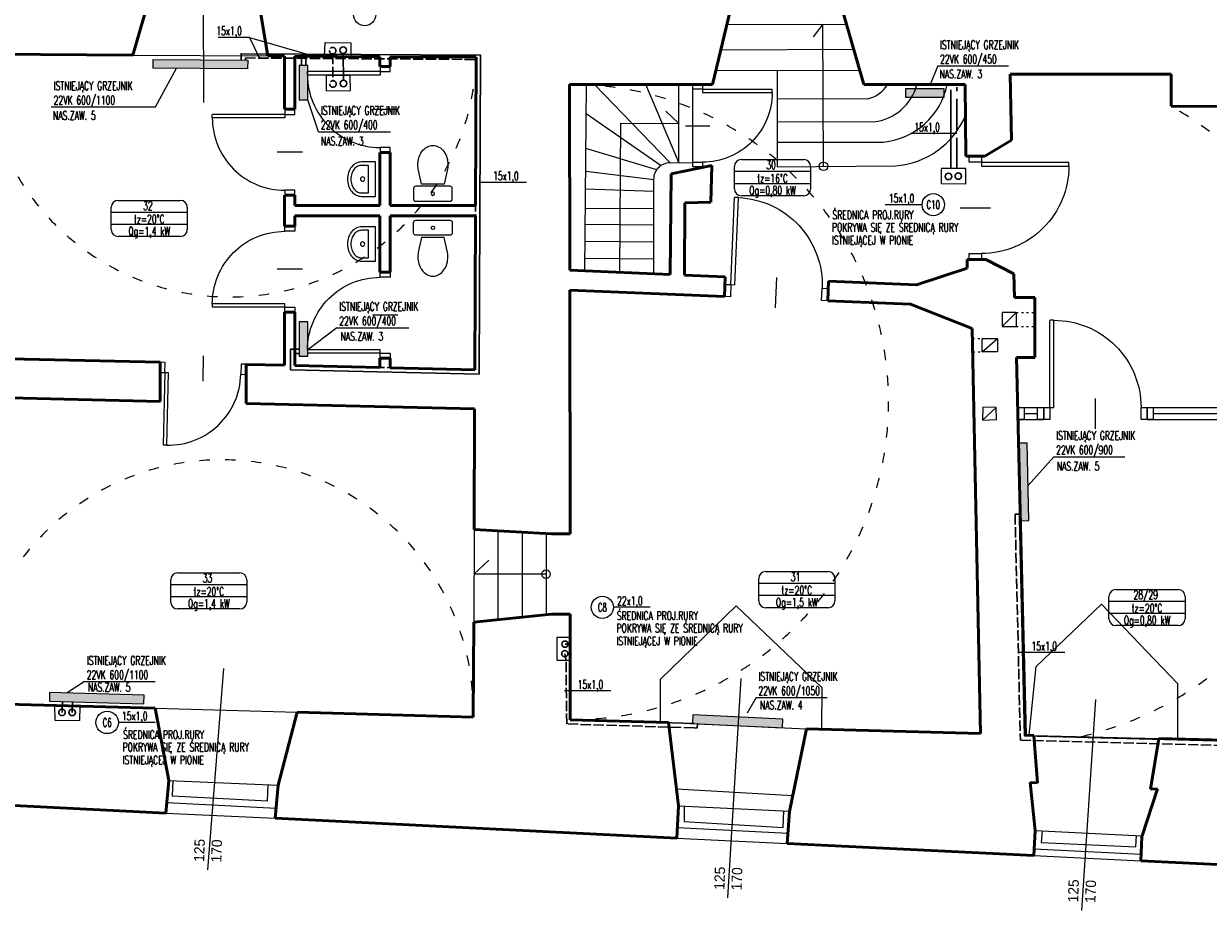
# Model space of a CAD drawing. Header units: millimetres. Extents: x -127811 to -59050, y -244477 to -114521.
# Tile 11 of 30: x -62558 to -61180, y -128944 to -127913. Entities that reach past the tile are written whole.
import ezdxf
from ezdxf.enums import TextEntityAlignment as Align

# ---------------------------------------------------------------- set-up
doc = ezdxf.new("R2010")
doc.units = ezdxf.units.MM
doc.header["$MEASUREMENT"] = 0
doc.linetypes.add('ACAD_ISO02W100', pattern=[15, 12, -3])
doc.linetypes.add('XREF$0$ACAD_ISO03W100', pattern=[30, 12, -18])
for name, color, linetype, lineweight in [('grzejniki', 142, 'Continuous', 0), ('XREF$0$arch C', 8, 'Continuous', 13), ('XREF$0$arch drzwi', 8, 'Continuous', 13), ('XREF$0$arch kanaly co', 8, 'Continuous', 13), ('XREF$0$arch N', 8, 'XREF$0$ACAD_ISO03W100', 13), ('XREF$0$arch P', 8, 'Continuous', 50), ('XREF$0$opis', 8, 'Continuous', 0), ('XREF$0$wyposażenie - kuchnia łazienka', 8, 'Continuous', 0)]:
    doc.layers.add(name, color=color, linetype=linetype, lineweight=lineweight)
for name, color, linetype in [('TM_co ewen. zasilanie', 172, 'Continuous'), ('TM_co ewent powrot', 172, 'ACAD_ISO02W100'), ('TM_co istn powrot', 84, 'ACAD_ISO02W100'), ('TM_co istn zasilanie', 84, 'Continuous'), ('TM_co odnosniki', 1, 'Continuous'), ('TM_co opis', 2, 'Continuous'), ('TM_co powrot', 240, 'ACAD_ISO02W100'), ('TM_co zasilanie', 240, 'Continuous'), ('TM_odnosniki', 1, 'Continuous'), ('TM_opis', 2, 'Continuous'), ('XREF', 8, 'Continuous')]:
    doc.layers.add(name, color=color, linetype=linetype)
doc.styles.add('TM', font='romans.shx', dxfattribs={"width": 0.65})
doc.styles.add('XREF$0$Standard', font='txt')

# ---------------------------------------------------------------- blocks, each defined once
blk = doc.blocks.new('XREF$0$A$C5C5B553C')
at = {"layer": 'XREF$0$arch drzwi', "color": 0}
for p, q in [((0, 0), (0, -12)), ((6, 0), (0, 0)), ((6, -12), (6, 0)), ((51, 9), (51, -21)), ((96, 0), (96, -12)), ((102, 0), (96, 0)), ((102, -12), (102, 0)), ((0, -12), (6, -12)), ((6, -12), (6, -97.9)), ((6, -12), (10, -12)), ((10, -12), (10, -98)), ((96, -12), (102, -12)), ((10, -98), (6, -98))]:
    blk.add_line(p, q, dxfattribs=at)
blk.add_arc((10, -12), 86, 270, 0.0003, dxfattribs=at)
blk = doc.blocks.new('XREF$0$SEDES3')
at = {"layer": 'XREF$0$wyposażenie - kuchnia łazienka'}
blk.add_lwpolyline([(-167, 357), (-131, 200), (131, 200), (167, 357, 0.05824), (175, 425, 0.072039), (163, 508, 0.083339), (129, 578, 0.106661), (71, 631, 0.132138), (0, 650, 0.132138), (-71, 631, 0.106661), (-129, 578, 0.083339), (-163, 508, 0.072039), (-175, 425, 0.05824), (-167, 357)], format="xyb", dxfattribs=at)
blk.add_lwpolyline([(-225, 150, -0.414214), (-200, 175), (200, 175, -0.414214), (225, 150), (225, 25, -0.414214), (200, 0), (-200, 0, -0.414214), (-225, 25)], format="xyb", close=True, dxfattribs=at)
blk.add_circle((0, 88), 19.6, dxfattribs=at)
blk = doc.blocks.new('XREF$0$U_40')
at = {"layer": 'XREF$0$wyposażenie - kuchnia łazienka'}
blk.add_lwpolyline([(0, 0), (-400, 0), (-400, 163, -0.117889), (-385, 224, -0.104524), (-341, 279, -0.089899), (-278, 314, -0.081729), (-200, 327, -0.081729), (-122, 314, -0.089899), (-59, 279, -0.104524), (-15, 224, -0.117889), (0, 163), (0, 0)], format="xyb", dxfattribs=at)
blk.add_lwpolyline([(-40, 80), (-360, 80), (-360, 163, -0.117889), (-350, 206, -0.104524), (-316, 248, -0.089899), (-265, 276, -0.081729), (-200, 287, -0.081729), (-135, 276, -0.089899), (-84, 248, -0.104524), (-50, 206, -0.117889), (-40, 163)], format="xyb", close=True, dxfattribs=at)
blk.add_circle((-200, 150), 25, dxfattribs=at)
blk = doc.blocks.new('XREF')
at = {"layer": 'XREF$0$arch C'}
for p, q in [((-62349.6, -127798.7), (-62349, -128005)), ((-61740.3, -127914.3), (-61601, -127913.7)), ((-61628.6, -127913.8), (-61639.8, -127928.7)), ((-61627.7, -128079.2), (-61628.6, -127913.8)), ((-62208.1, -127951.2), (-62207.4, -127935.3)), ((-62207.4, -127935.3), (-62177.6, -127935.6)), ((-62177.6, -127935.6), (-62177.7, -127951.4)), ((-62430.9, -127949.8), (-62274.1, -127950.8)), ((-61747.3, -127943.7), (-61592.6, -127942.9)), ((-61753, -127967.7), (-61585.5, -127967.2)), ((-61681.6, -127967.5), (-61681.7, -128079.7)), ((-61905.2, -128200.6), (-61903.5, -127983.9)), ((-61806.1, -128075.1), (-61894.1, -127983.9)), ((-61796, -128074.9), (-61834.4, -127983.9)), ((-61796, -128074.9), (-61796, -127983.9)), ((-61779.7, -128074.6), (-61779.7, -127983.9)), ((-61681.6, -128000.8), (-61576.2, -128000.5)), ((-61903.8, -128017.9), (-61816.6, -128078.2)), ((-61796, -128029.4), (-61811.3, -128014.9)), ((-61864.5, -128202.4), (-61863.4, -128028.9)), ((-61863.4, -128028.9), (-61796, -128029.4)), ((-61681.6, -128027.2), (-61569.2, -128027.4)), ((-61821.7, -128083.1), (-61904.1, -128058.3)), ((-61681.7, -128051), (-61558, -128051)), ((-61806.1, -128075.1), (-61779.7, -128074.6)), ((-61904.3, -128085), (-61825.3, -128094.4)), ((-61681.7, -128079.7), (-61544.2, -128078.5)), ((-61825.2, -128204.1), (-61825.3, -128094.4)), ((-61825.3, -128108.4), (-61904.5, -128105.6)), ((-61825.3, -128128.8), (-61904.6, -128128.2)), ((-61825.3, -128147.5), (-61904.8, -128146.9)), ((-61825.2, -128167.3), (-61904.9, -128166.7)), ((-61825.2, -128187), (-61905.1, -128186.4)), ((-61403.6, -128249.2), (-61420.1, -128249.2)), ((-61420.1, -128249.2), (-61420.1, -128265.5)), ((-61403.6, -128249.2), (-61420.1, -128265.5)), ((-61403.6, -128249.2), (-61403.6, -128265.5)), ((-61420.1, -128265.5), (-61403.6, -128265.5)), ((-61443.2, -128279.6), (-61425.4, -128279.6)), ((-61443.2, -128294.9), (-61443.2, -128279.6)), ((-61443.2, -128294.9), (-61425.4, -128279.6)), ((-61425.4, -128279.6), (-61425.4, -128294.9)), ((-61425.4, -128294.9), (-61443.2, -128294.9)), ((-61442.5, -128359.3), (-61442.9, -128374.5)), ((-61442.9, -128374.5), (-61427, -128359.7)), ((-61427, -128359.7), (-61442.5, -128359.3)), ((-61426.6, -128373.8), (-61427, -128359.7)), ((-61401.9, -128359.7), (-61371.7, -128359.7)), ((-61251.4, -128359.7), (-60866.7, -128359.7)), ((-61442.9, -128374.5), (-61426.6, -128373.8)), ((-61401.6, -128373.8), (-61371.7, -128373.8)), ((-61394.5, -128366.7), (-61378.8, -128366.7)), ((-61251.4, -128373.8), (-60866.7, -128373.8)), ((-61244.3, -128366.7), (-61114.7, -128366.7)), ((-62034.1, -128501.5), (-62034.6, -128609.4)), ((-62006.4, -128503), (-62006.4, -128606.5)), ((-61978.4, -128504.6), (-61978.4, -128603.6)), ((-61950.5, -128506.1), (-61950.5, -128600.6)), ((-62034.4, -128553.4), (-62017, -128537.3)), ((-61950.5, -128553.4), (-62034.4, -128553.4)), ((-61817.2, -128675.7), (-61729.2, -128590.3)), ((-61729.2, -128590.3), (-61629.8, -128685.2)), ((-61380.5, -128660.8), (-61304.3, -128588.2)), ((-61304.3, -128588.2), (-61216.2, -128680.8)), ((-61922.5, -128627), (-61938, -128627)), ((-61938, -128627), (-61938, -128653.5)), ((-61938, -128653.5), (-61922.5, -128653.4)), ((-62325.8, -128663.2), (-62344.4, -128897.3)), ((-61388.7, -128740.7), (-61380.5, -128660.8)), ((-61817.2, -128725.6), (-61817.2, -128675.7)), ((-61724.1, -128674.7), (-61739.3, -128929.7)), ((-61216.2, -128680.8), (-61215.9, -128745.2)), ((-61629.8, -128685.2), (-61630.2, -128733.8)), ((-62522.1, -128706.2), (-62521.7, -128723.2)), ((-62492.8, -128723.8), (-62492.4, -128707)), ((-61311.3, -128699.2), (-61327.9, -128944.4)), ((-62405.1, -128709.4), (-62240, -128714)), ((-62521.7, -128723.2), (-62492.8, -128723.8)), ((-61808, -128725.9), (-61647.6, -128733.4)), ((-61383.1, -128740.9), (-61237.6, -128744.6)), ((-62389, -128793.4), (-62262, -128798.7)), ((-62384.5, -128793.6), (-62385.4, -128811.4)), ((-62274.4, -128817.2), (-62273.6, -128798.2)), ((-61798.8, -128803.2), (-61663.6, -128810.7)), ((-62391.5, -128819), (-62264.4, -128825.7)), ((-62385.4, -128811.4), (-62274.4, -128817.2)), ((-62392.6, -128831.2), (-62265.5, -128837.4)), ((-61796.4, -128822.7), (-61667.4, -128829)), ((-61790, -128823), (-61790, -128841.1)), ((-61674.8, -128848.1), (-61673.9, -128828.7)), ((-61790, -128841.1), (-61674.8, -128848.1)), ((-61798.3, -128860.3), (-61670.1, -128866.6)), ((-61797.7, -128848.1), (-61669.3, -128854.7)), ((-61381.8, -128851.5), (-61257.4, -128857.6)), ((-61373.6, -128851.9), (-61374.6, -128865.6)), ((-61264.6, -128870.6), (-61263.9, -128857.3)), ((-61382.9, -128872.9), (-61258.4, -128879)), ((-61374.6, -128865.6), (-61264.6, -128870.6)), ((-61383.3, -128880.6), (-61258.8, -128886.7))]:
    blk.add_line(p, q, dxfattribs=at)
for points in [[(-61401.6, -128359.7), (-61394.5, -128359.7), (-61394.5, -128373.8), (-61401.6, -128373.8)], [(-61378.8, -128359.7), (-61371.7, -128359.7), (-61371.7, -128373.8), (-61378.8, -128373.8)], [(-61251.4, -128359.7), (-61244.3, -128359.7), (-61244.3, -128373.8), (-61251.4, -128373.8)]]:
    blk.add_lwpolyline(points, close=True, dxfattribs=at)
for centre in [(-61627.7, -128079.2), (-61950.5, -128553.4)]:
    blk.add_circle(centre, 5, dxfattribs=at)
for centre, radius, start, end in [((-61583.3, -127966.7), 34.6, 281.8634, 330.1471), ((-61575.8, -127969.2), 58.6, 276.5279, 345.4354), ((-61566.4, -127967.2), 84.2, 275.7133, 348.5484), ((-61550.6, -127983.5), 95.2, 273.846, 337.4024), ((-61806.1, -128094.4), 19.3, 90, 180.1943)]:
    blk.add_arc(centre, radius, start, end, dxfattribs=at)
at = {"layer": 'XREF$0$arch kanaly co'}
for p, q in [((-62178.3, -127973.6), (-62206.1, -127973.9)), ((-62206.1, -127973.9), (-62206.1, -127991.5)), ((-62178, -127990.9), (-62178.3, -127973.6)), ((-62206.1, -127991.5), (-62178, -127990.9))]:
    blk.add_line(p, q, dxfattribs=at)
at = {"layer": 'XREF$0$arch N', "linetype": 'XREF$0$ACAD_ISO03W100', "ltscale": 0.2}
for p, q in [((-61403.6, -128249.2), (-61381.9, -128249.2)), ((-61403.6, -128265.5), (-61381.9, -128265.5)), ((-61454.4, -128279.6), (-61443.2, -128279.6)), ((-61454.1, -128294.9), (-61443.2, -128294.9))]:
    blk.add_line(p, q, dxfattribs=at)
at = {"layer": 'XREF$0$arch N', "linetype": 'XREF$0$ACAD_ISO03W100'}
for centre, radius, start, end in [((-62318.4, -127944.2), 286.9, 180.9016, 358.3725), ((-61921.5, -128353.3), 369.4, 269.8563, 90.2478), ((-61417.9, -128355.6), 397, 283.0849, 60.6621), ((-62327.7, -128713.1), 292.6, 358.7316, 178.1154)]:
    blk.add_arc(centre, radius, start, end, dxfattribs=at)
at = {"layer": 'XREF$0$arch P'}
for p, q in [((-61727.8, -127862.3), (-61756.9, -127983.9)), ((-61615.5, -127863.5), (-61580.7, -127983.9)), ((-62407.9, -127869.7), (-62430.9, -127949.8)), ((-62287.6, -127869.8), (-62274.1, -127950.8)), ((-62430.9, -127949.8), (-62605.2, -127948.7)), ((-62254.6, -127951), (-62274.1, -127950.8)), ((-62254.6, -127951), (-62254.6, -128012.9)), ((-62143.8, -127951.7), (-62242.6, -127951)), ((-62242.6, -127951), (-62242.6, -128012.9)), ((-62143.8, -127963.2), (-62143.8, -127951.7)), ((-62143.8, -127963.2), (-62131.8, -127963.2)), ((-62031.6, -127952.4), (-62131.8, -127951.7)), ((-62131.8, -127963.2), (-62131.8, -127951.7)), ((-62032.4, -128124.9), (-62031.6, -127952.4)), ((-61409.3, -128048.7), (-61410.8, -127972)), ((-61410.8, -127972), (-61223.4, -127972)), ((-61223.4, -127972), (-61223.4, -128009.4)), ((-61922.9, -128199.8), (-61923.1, -127983.9)), ((-61756.9, -127983.9), (-61923.1, -127983.9)), ((-61463.2, -127983.9), (-61580.7, -127983.9)), ((-61462.2, -128067.2), (-61463.2, -127983.9)), ((-62242.6, -128012.9), (-62254.6, -128012.9)), ((-61223.4, -128009.4), (-61112.7, -128010)), ((-61409.3, -128048.7), (-61440.1, -128067.2)), ((-62143.8, -128124.9), (-62143.8, -128063.2)), ((-62143.8, -128063.2), (-62131.8, -128063.2)), ((-62131.8, -128124.9), (-62131.8, -128063.2)), ((-61440.1, -128067.2), (-61462.2, -128067.2)), ((-61806.1, -128204.9), (-61804.9, -128088)), ((-61804.9, -128088), (-61757.7, -128078.2)), ((-61757.7, -128078.2), (-61758.9, -128120.7)), ((-62254.6, -128112.9), (-62254.6, -128148.9)), ((-62242.6, -128112.9), (-62254.6, -128112.9)), ((-62242.6, -128112.9), (-62242.6, -128124.9)), ((-62242.6, -128124.9), (-62143.8, -128124.9)), ((-62131.8, -128124.9), (-62032.4, -128124.9)), ((-61788.9, -128121.5), (-61789.5, -128205.6)), ((-61758.9, -128120.7), (-61788.9, -128121.5)), ((-62242.6, -128136.9), (-62242.6, -128148.9)), ((-62242.6, -128136.9), (-62143.8, -128136.9)), ((-62143.8, -128202.4), (-62143.8, -128136.9)), ((-62131.8, -128202.4), (-62131.8, -128136.9)), ((-62131.8, -128136.9), (-62032.5, -128136.9)), ((-62033.3, -128315.7), (-62032.5, -128136.9)), ((-62242.6, -128148.9), (-62254.6, -128148.9)), ((-61519.7, -128217.2), (-61460.6, -128197.7)), ((-61460.6, -128197.7), (-61460.7, -128187.6)), ((-61438.8, -128187.6), (-61460.7, -128187.6)), ((-61438.8, -128187.6), (-61406.3, -128204.4)), ((-62143.8, -128202.4), (-62131.8, -128202.4)), ((-61922.9, -128199.8), (-61806.1, -128204.9)), ((-61789.5, -128205.6), (-61742.2, -128207.6)), ((-61742.2, -128207.6), (-61743.1, -128230.6)), ((-61622, -128212.8), (-61622.9, -128235.5)), ((-61622, -128212.8), (-61519.7, -128217.2)), ((-61405.8, -128231.6), (-61406.3, -128204.4)), ((-61922.6, -128506.5), (-61922.9, -128223.3)), ((-61922.9, -128223.3), (-61743.1, -128230.6)), ((-61622.9, -128235.5), (-61526.6, -128239.4)), ((-61526.6, -128239.4), (-61454.7, -128267.6)), ((-61381.9, -128231.6), (-61405.8, -128231.6)), ((-61381.9, -128301.6), (-61381.9, -128231.6)), ((-62254.6, -128248.9), (-62254.6, -128310.5)), ((-62242.6, -128248.9), (-62254.6, -128248.9)), ((-62242.6, -128248.9), (-62242.6, -128310.8)), ((-61454.7, -128267.6), (-61445.2, -128738.6)), ((-62613.4, -128302.1), (-62399.3, -128307.1)), ((-62399.3, -128307.1), (-62399.3, -128352.6)), ((-62299.3, -128309.5), (-62254.6, -128310.5)), ((-62299.3, -128309.5), (-62299.3, -128355)), ((-62143.8, -128313.1), (-62143.8, -128302.4)), ((-62143.8, -128302.4), (-62131.8, -128302.4)), ((-62131.8, -128313.4), (-62131.8, -128302.4)), ((-61393, -128740.6), (-61403.2, -128301.4)), ((-61403.2, -128301.4), (-61381.9, -128301.6)), ((-62242.6, -128310.8), (-62143.8, -128313.1)), ((-62131.8, -128313.4), (-62033.3, -128315.7)), ((-62590.6, -128348.1), (-62399.3, -128352.6)), ((-62299.3, -128355), (-62033.5, -128361.2)), ((-62034.1, -128501.5), (-62033.5, -128361.2)), ((-61944, -128506.5), (-62034.1, -128501.5)), ((-61922.6, -128506.5), (-61944, -128506.5)), ((-62035.1, -128719.6), (-62034.6, -128609.4)), ((-61944, -128599.9), (-62034.6, -128609.4)), ((-61922.5, -128599.9), (-61944, -128599.9)), ((-61922.4, -128722.7), (-61922.5, -128599.9)), ((-62620.2, -128703.5), (-62405.1, -128709.4)), ((-62405.1, -128709.4), (-62389, -128793.4)), ((-62240, -128714), (-62262, -128798.7)), ((-62240, -128714), (-62035.1, -128719.6)), ((-61922.4, -128722.7), (-61808, -128725.9)), ((-61808, -128725.9), (-61796.4, -128822.7)), ((-61647.6, -128733.4), (-61667.5, -128829.4)), ((-61647.6, -128733.4), (-61445.2, -128738.6)), ((-61383.1, -128740.9), (-61393, -128740.6)), ((-61383.1, -128740.9), (-61379, -128796.1)), ((-61237.6, -128744.6), (-61247.5, -128803.5)), ((-61114.7, -128747.8), (-61237.6, -128744.6)), ((-62389, -128793.4), (-62392.6, -128831.2)), ((-62262, -128798.7), (-62265.5, -128837.4)), ((-61379, -128796.1), (-61387.6, -128795.9)), ((-61387.6, -128795.9), (-61381.8, -128851.5)), ((-61239.4, -128803.2), (-61257.5, -128859.1)), ((-61247.5, -128803.5), (-61239.4, -128803.2)), ((-62642.8, -128818.9), (-62392.6, -128831.2)), ((-61796.4, -128822.7), (-61798.3, -128860.3)), ((-61667.5, -128829.4), (-61670.1, -128866.6)), ((-62265.5, -128837.4), (-61798.3, -128860.3)), ((-61381.8, -128851.5), (-61383.3, -128880.6)), ((-61257.5, -128859.1), (-61258.8, -128886.7)), ((-61670.1, -128866.6), (-61383.3, -128880.6)), ((-61258.8, -128886.7), (-61070.3, -128896))]:
    blk.add_line(p, q, dxfattribs=at)
at = {"layer": 'XREF$0$arch drzwi', "linetype": 'Continuous'}
for p, xscale, yscale, zscale, rotation in [((-62131.8, -127963.2), 0.9803921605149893, 0.9803921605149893, 0.9803921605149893, 270), ((-61779.7, -127983.9), -0.9419435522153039, 0.9419435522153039, 0.9419435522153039, 90), ((-62242.6, -128012.9), 0.9803921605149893, 0.9803921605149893, 0.9803921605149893, 270), ((-61458.2, -128067.2), -1.181223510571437, 1.181223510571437, 1.181223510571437, 90), ((-61743.1, -128230.6), -1.179338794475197, 1.179338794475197, 1.179338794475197, 177.6779783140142), ((-62242.6, -128248.9), -0.9803921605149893, 0.9803921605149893, 0.9803921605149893, 270), ((-62131.8, -128302.4), -0.9803921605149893, 0.9803921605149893, 0.9803921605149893, 270), ((-61371.7, -128373.8), -1.179338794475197, 1.179338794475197, 1.179338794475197, 180), ((-62399.3, -128307.1), 0.9806622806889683, 0.9806622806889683, 0.9806622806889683, 358.6551731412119)]:
    blk.add_blockref('XREF$0$A$C5C5B553C', p, dxfattribs=dict(at, xscale=xscale, yscale=yscale, zscale=zscale, rotation=rotation))
at = {"layer": 'XREF$0$wyposażenie - kuchnia łazienka'}
for name, p, xscale, yscale, zscale, rotation in [('XREF$0$SEDES3', (-62082.1, -128119.9), -0.1, 0.1, 0.1, 359.9999999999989), ('XREF$0$U_40', (-62148.8, -128114.1), -0.09999999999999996, 0.09999999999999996, 0.09999999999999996, 89.99999999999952), ('XREF$0$SEDES3', (-62082.1, -128141.9), 0.1, 0.1, 0.1, 180.0000000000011), ('XREF$0$U_40', (-62148.8, -128189.6), -0.09999999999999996, 0.09999999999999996, 0.09999999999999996, 89.99999999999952)]:
    blk.add_blockref(name, p, dxfattribs=dict(at, xscale=xscale, yscale=yscale, zscale=zscale, rotation=rotation))
at = {"layer": 'XREF$0$opis', "char_height": 12, "attachment_point": 5, "rotation": 87.9915, "style": 'XREF$0$Standard'}
for insert in [(-62343.6, -128875), (-61738.5, -128907.4), (-61327.1, -128922.1)]:
    blk.add_mtext_dynamic_manual_height_columns('125\\P170', width=71.788, gutter_width=12.5, heights=[0], dxfattribs=dict(at, insert=insert))
blk = doc.blocks.new('A$C32620657')
at = {"layer": 'TM_odnosniki'}
for p, q in [((-12840.7, 45310.9), (-12840.7, 45363)), ((-12824.7, 45379), (-12679.7, 45379)), ((-12663.7, 45363), (-12663.7, 45310.9)), ((-12663.7, 45351), (-12840.7, 45351)), ((-12663.7, 45323), (-12840.7, 45323)), ((-12663.7, 45323), (-12840.7, 45323)), ((-12663.7, 45323), (-12840.7, 45323)), ((-12679.7, 45294.9), (-12824.7, 45294.9))]:
    blk.add_line(p, q, dxfattribs=at)
for centre, start, end in [((-12824.7, 45363), 90, 180), ((-12679.7, 45363), 360, 90), ((-12824.7, 45310.9), 180, 270), ((-12679.7, 45310.9), 270, 360)]:
    blk.add_arc(centre, 16, start, end, dxfattribs=at)

msp = doc.modelspace()

# ---------------------------------------------------------------- hatches: boundary and pattern name
at = {"layer": 'grzejniki'}
h = msp.add_hatch(color=256, dxfattribs=at)
h.dxf.hatch_style = 1
h.paths.add_polyline_path([(-62407.5, -127955), (-62297.5, -127955.7), (-62297.6, -127965.7), (-62407.6, -127965)])
h = msp.add_hatch(color=256, dxfattribs=at)
h.dxf.hatch_style = 1
h.paths.add_polyline_path([(-62407.5, -127955), (-62297.5, -127955.7), (-62297.6, -127965.7), (-62407.6, -127965)])
h = msp.add_hatch(color=256, dxfattribs=at)
h.dxf.hatch_style = 1
h.paths.add_polyline_path([(-62237.6, -127962), (-62237.6, -128002), (-62227.6, -128002), (-62227.6, -127962)])
h = msp.add_hatch(color=256, dxfattribs=at)
h.dxf.hatch_style = 1
h.paths.add_polyline_path([(-62237.6, -127962), (-62237.6, -128002), (-62227.6, -128002), (-62227.6, -127962)])
h = msp.add_hatch(color=256, dxfattribs=at)
h.dxf.hatch_style = 1
h.paths.add_polyline_path([(-61532.4, -127998.9), (-61487.4, -127998.9), (-61487.4, -127988.9), (-61532.4, -127988.9)])
h = msp.add_hatch(color=256, dxfattribs=at)
h.dxf.hatch_style = 1
h.paths.add_polyline_path([(-61532.4, -127998.9), (-61487.4, -127998.9), (-61487.4, -127988.9), (-61532.4, -127988.9)])
h = msp.add_hatch(color=256, dxfattribs=at)
h.dxf.hatch_style = 1
h.paths.add_polyline_path([(-62237.6, -128259.9), (-62237.6, -128299.9), (-62227.6, -128299.9), (-62227.6, -128259.9)])
h = msp.add_hatch(color=256, dxfattribs=at)
h.dxf.hatch_style = 1
h.paths.add_polyline_path([(-62237.6, -128259.9), (-62237.6, -128299.9), (-62227.6, -128299.9), (-62227.6, -128259.9)])
h = msp.add_hatch(color=256, dxfattribs=at)
h.dxf.hatch_style = 1
h.paths.add_polyline_path([(-61400.9, -128401.3), (-61398.8, -128491.3), (-61388.8, -128491), (-61390.9, -128401.1)])
h = msp.add_hatch(color=256, dxfattribs=at)
h.dxf.hatch_style = 1
h.paths.add_polyline_path([(-61400.9, -128401.3), (-61398.8, -128491.3), (-61388.8, -128491), (-61390.9, -128401.1)])
h = msp.add_hatch(color=256, dxfattribs=at)
h.dxf.hatch_style = 1
h.paths.add_polyline_path([(-62528.1, -128701), (-62418.2, -128704.1), (-62417.9, -128694.1), (-62527.8, -128691)])
h = msp.add_hatch(color=256, dxfattribs=at)
h.dxf.hatch_style = 1
h.paths.add_polyline_path([(-62528.1, -128701), (-62418.2, -128704.1), (-62417.9, -128694.1), (-62527.8, -128691)])
h = msp.add_hatch(color=256, dxfattribs=at)
h.dxf.hatch_style = 1
h.paths.add_polyline_path([(-61780.3, -128727.2), (-61675.4, -128732.1), (-61674.9, -128722.1), (-61779.8, -128717.2)])
h = msp.add_hatch(color=256, dxfattribs=at)
h.dxf.hatch_style = 1
h.paths.add_polyline_path([(-61780.3, -128727.2), (-61675.4, -128732.1), (-61674.9, -128722.1), (-61779.8, -128717.2)])

# ---------------------------------------------------------------- linework, layer by layer
for points in [[(-62407.5, -127955), (-62297.5, -127955.7), (-62297.6, -127965.7), (-62407.6, -127965)], [(-62407.5, -127955), (-62297.5, -127955.7), (-62297.6, -127965.7), (-62407.6, -127965)], [(-62237.6, -127962), (-62237.6, -128002), (-62227.6, -128002), (-62227.6, -127962)], [(-62237.6, -127962), (-62237.6, -128002), (-62227.6, -128002), (-62227.6, -127962)], [(-61532.4, -127998.9), (-61487.4, -127998.9), (-61487.4, -127988.9), (-61532.4, -127988.9)], [(-61532.4, -127998.9), (-61487.4, -127998.9), (-61487.4, -127988.9), (-61532.4, -127988.9)], [(-62237.6, -128259.9), (-62237.6, -128299.9), (-62227.6, -128299.9), (-62227.6, -128259.9)], [(-62237.6, -128259.9), (-62237.6, -128299.9), (-62227.6, -128299.9), (-62227.6, -128259.9)], [(-61400.9, -128401.3), (-61398.8, -128491.3), (-61388.8, -128491), (-61390.9, -128401.1)], [(-61400.9, -128401.3), (-61398.8, -128491.3), (-61388.8, -128491), (-61390.9, -128401.1)], [(-62528.1, -128701), (-62418.2, -128704.1), (-62417.9, -128694.1), (-62527.8, -128691)], [(-62528.1, -128701), (-62418.2, -128704.1), (-62417.9, -128694.1), (-62527.8, -128691)], [(-61780.3, -128727.2), (-61675.4, -128732.1), (-61674.9, -128722.1), (-61779.8, -128717.2)], [(-61780.3, -128727.2), (-61675.4, -128732.1), (-61674.9, -128722.1), (-61779.8, -128717.2)]]:
    msp.add_lwpolyline(points, close=True, dxfattribs=at)
at = {"layer": 'TM_co ewen. zasilanie', "lineweight": 30, "ltscale": 3}
for p, q in [((-61479.8, -127990.3), (-61479.8, -128081.9)), ((-62501.7, -128714.2), (-62501.3, -128701.8))]:
    msp.add_line(p, q, dxfattribs=at)
for centre, radius in [((-61482.5, -128090.9), 3.8), ((-61482.5, -128090.9), 3.8), ((-61471, -128090.5), 3.8), ((-61471, -128090.5), 3.8), ((-61928.4, -128634.9), 3.62), ((-62501.7, -128714.2), 3.79)]:
    msp.add_circle(centre, radius, dxfattribs=at)
at = {"layer": 'TM_co ewent powrot', "lineweight": 30, "ltscale": 3}
for p, q in [((-61472.9, -128081.9), (-61472.9, -127987.3)), ((-62513.4, -128714.2), (-62513, -128701.5))]:
    msp.add_line(p, q, dxfattribs=at)
for centre, radius in [((-61928.6, -128646), 3.62), ((-62513.4, -128714.2), 3.79)]:
    msp.add_circle(centre, radius, dxfattribs=at)
at = {"layer": 'TM_co istn powrot', "lineweight": 30}
for p, q in [((-62230, -127962), (-62230, -127953.7)), ((-61928.6, -128646), (-61927.3, -128652.1)), ((-61778.3, -128732.3), (-61774.7, -128732.5)), ((-61774.7, -128732.3), (-61774.2, -128727.4))]:
    msp.add_line(p, q, dxfattribs=at)
for points in [[(-62300.2, -127955.7), (-62300.2, -127953.2), (-62031.6, -127954.9), (-62033.3, -128315.7), (-62242.6, -128310.8), (-62242.6, -128296.9), (-62237.6, -128296.9)], [(-61397.7, -128483.7), (-61405, -128483.7), (-61398.8, -128746.5), (-61142.2, -128753.1)], [(-61778.3, -128732.3), (-61926.4, -128727.6), (-61927.3, -128652.1)]]:
    msp.add_lwpolyline(points, dxfattribs=at)
at = {"layer": 'TM_co istn zasilanie', "lineweight": 30}
for p, q in [((-62235, -127962), (-62235, -127948.6)), ((-61928.4, -128634.9), (-61922.5, -128634.9))]:
    msp.add_line(p, q, dxfattribs=at)
for points in [[(-62305.2, -127955.6), (-62305.2, -127948.2), (-62026.6, -127950), (-62028.3, -128320.8), (-62247.6, -128315.7), (-62247.6, -128291.9), (-62237.6, -128291.9)], [(-61397.7, -128488.7), (-61399.9, -128488.7), (-61393.9, -128741.6), (-61053.1, -128750.4)], [(-61778.2, -128727.3), (-61921.5, -128722.7), (-61922.5, -128638.7)]]:
    msp.add_lwpolyline(points, dxfattribs=at)
at = {"layer": 'TM_co odnosniki'}
for p, q in [((-62295.3, -127929.2), (-62331.9, -127929.2)), ((-62295.3, -127929.2), (-62283.9, -127953.3)), ((-62295.3, -127929.2), (-62220.3, -127951.2)), ((-61495, -127962.5), (-61503.8, -127983.9)), ((-61495, -127962.5), (-61412.6, -127962.5)), ((-62404.8, -128010.1), (-62380.3, -127965.2)), ((-62215.1, -128038.9), (-62227.6, -128002)), ((-62525.9, -128010.1), (-62404.8, -128010.1)), ((-62215.1, -128038.9), (-62131.5, -128038.9)), ((-61472.9, -128041.2), (-61526.3, -128041.2)), ((-61973.4, -128097.9), (-62027.3, -128097.9)), ((-61513.1, -128123.8), (-61556, -128123.8)), ((-62193.7, -128266.9), (-62227.6, -128292.6)), ((-62193.7, -128266.9), (-62110.1, -128266.9)), ((-61359.9, -128416.9), (-61389.8, -128450.3)), ((-61359.9, -128416.9), (-61277.4, -128416.9)), ((-61829.2, -128592), (-61872, -128592)), ((-61347.3, -128644.7), (-61401.2, -128644.7)), ((-62487.4, -128678.4), (-62507.6, -128691.6)), ((-62487.4, -128678.4), (-62405, -128678.4)), ((-61875, -128689.3), (-61928.9, -128689.3)), ((-61706.2, -128697), (-61716.4, -128715.1)), ((-61706.2, -128697), (-61623.7, -128697)), ((-62405.1, -128725.9), (-62447.9, -128725.9))]:
    msp.add_line(p, q, dxfattribs=at)
for centre in [(-62161.4, -127902.7), (-61500.1, -128123.8), (-61885, -128592), (-62460.9, -128725.9)]:
    msp.add_circle(centre, 13, dxfattribs=at)
at = {"layer": 'TM_co powrot', "lineweight": 30}
msp.add_line((-62198.6, -127948.5), (-62198.3, -127979.6), dxfattribs=at)
for centre in [(-62198.6, -127944.7), (-62198.3, -127983.4)]:
    msp.add_circle(centre, 3.82, dxfattribs=at)
at = {"layer": 'TM_co zasilanie', "lineweight": 30}
msp.add_line((-62186.4, -127948.1), (-62186.1, -127979.1), dxfattribs=at)
msp.add_line((-62186.4, -127948.1), (-62186.1, -127979.1), dxfattribs=at)
for centre in [(-62186.4, -127944.2), (-62186.1, -127982.9)]:
    msp.add_circle(centre, 3.82, dxfattribs=at)
at = {"layer": 'TM_odnosniki'}
for p, q in [((-61462.1, -128081.9), (-61490.8, -128081.9)), ((-61462.1, -128081.9), (-61490.8, -128081.9)), ((-61490.8, -128082.2), (-61490.8, -128099)), ((-61490.8, -128082.2), (-61490.8, -128099)), ((-61462.4, -128099.5), (-61462.1, -128081.9)), ((-61462.4, -128099.5), (-61462.1, -128081.9)), ((-61490.8, -128099), (-61462.4, -128099.5)), ((-61490.8, -128099), (-61462.4, -128099.5))]:
    msp.add_line(p, q, dxfattribs=at)

# ---------------------------------------------------------------- block references
at = {"layer": 'TM_odnosniki', "xscale": 0.5, "yscale": 0.5, "zscale": 0.5}
for p in [(-55311, -150760.9), (-56035.9, -150808.3), (-55966.6, -151241.4), (-55282.7, -151239.9), (-54875.4, -151260.8)]:
    msp.add_blockref('A$C32620657', p, dxfattribs=at)
at = {"layer": 'XREF'}
msp.add_blockref('XREF', (0, 0), dxfattribs=at)

# ---------------------------------------------------------------- texts
at = {"layer": 'TM_co opis', "style": 'TM', "width": 0.65}
for s, p in [('ŚREDNICA PROJ.RURY ', (-61617.4, -128140.7, 2.4)), ('POKRYWA SIĘ ZE ŚREDNICĄ RURY ', (-61617.9, -128155.2, 2.4)), ('ISTNIEJĄCEJ W PIONIE', (-61617.9, -128170.2, 2.4)), ('ŚREDNICA PROJ.RURY ', (-61868.1, -128606.7, 2.4)), ('POKRYWA SIĘ ZE ŚREDNICĄ RURY ', (-61868.6, -128621.2, 2.4)), ('ISTNIEJĄCEJ W PIONIE', (-61868.6, -128636.2, 2.4)), ('ŚREDNICA PROJ.RURY ', (-62442.4, -128745.1, 2.4)), ('POKRYWA SIĘ ZE ŚREDNICĄ RURY ', (-62442.9, -128759.6, 2.4)), ('ISTNIEJĄCEJ W PIONIE', (-62442.9, -128774.6, 2.4))]:
    msp.add_text(s, height=10, dxfattribs=at).set_placement(p)
at = {"layer": 'TM_co opis', "style": 'TM', "width": 0.6}
for s, p in [('C10', (-61500.1, -128123.8)), ('C8', (-61885, -128592)), ('C6', (-62460.9, -128725.9))]:
    msp.add_text(s, height=10, dxfattribs=at).set_placement(p, align=Align.MIDDLE_CENTER)
at = {"layer": 'TM_opis', "style": 'TM', "width": 0.65}
for s, p in [('15x1,0', (-62334, -127926.7)), ('ISTNIEJĄCY GRZEJNIK ', (-61492.3, -127942.9)), ('22VK 600/450 ', (-61492.3, -127959.6)), ('ISTNIEJĄCY GRZEJNIK ', (-62523.2, -127990.6)), ('NAS.ZAW. 3', (-61492.8, -127976.8)), ('22VK 600/1100 ', (-62523.2, -128007.3)), ('NAS.ZAW. 5', (-62523.9, -128025.1)), ('ISTNIEJĄCY GRZEJNIK ', (-62212.4, -128019.3)), ('22VK 600/400 ', (-62212.4, -128036)), ('15x1,0', (-61522.2, -128038.7)), ('NAS.ZAW. 3', (-62212.3, -128054.8)), ('15x1,0', (-62012.1, -128095.4)), ('15x1,0', (-61551.9, -128121.3)), ('ISTNIEJĄCY GRZEJNIK ', (-62191, -128247.3)), ('22VK 600/400 ', (-62191, -128264)), ('NAS.ZAW. 3', (-62189.5, -128281.9)), ('ISTNIEJĄCY GRZEJNIK ', (-61357.2, -128397.3)), ('22VK 600/900 ', (-61357.2, -128414)), ('NAS.ZAW. 5', (-61356.5, -128433)), ('22x1,0', (-61867.9, -128589.5)), ('15x1,0', (-61386, -128642.2)), ('ISTNIEJĄCY GRZEJNIK ', (-62484.7, -128658.8)), ('22VK 600/1100 ', (-62484.7, -128675.5)), ('ISTNIEJĄCY GRZEJNIK ', (-61703.5, -128677.4)), ('NAS.ZAW. 5', (-62483.4, -128690)), ('15x1,0', (-61913.7, -128686.8)), ('22VK 600/1050 ', (-61703.5, -128694.1)), ('NAS.ZAW. 4', (-61701.7, -128710.7)), ('15x1,0', (-62443.8, -128723.4))]:
    msp.add_text(s, height=10, dxfattribs=at).set_placement(p)
for s, p in [('30', (-61688.7, -128082.6)), ('tz=16%%DC', (-61687.1, -128098.2)), ('Qg=0,80 kW', (-61687.1, -128112.2)), ('32', (-62413.6, -128130)), ('tz=20%%DC', (-62412, -128145.6)), ('Qg=1,4 kW', (-62412, -128159.6)), ('33', (-62344.3, -128563.1)), ('31', (-61660.4, -128561.6)), ('tz=20%%DC', (-62342.7, -128578.7)), ('tz=20%%DC', (-61658.9, -128577.2)), ('Qg=1,4 kW', (-62342.7, -128592.7)), ('Qg=1,5 kW', (-61658.9, -128591.2)), ('28/29', (-61253, -128582.5)), ('tz=20%%DC', (-61251.5, -128598.1)), ('Qg=0,80 kW', (-61251.5, -128612.1))]:
    msp.add_text(s, height=10, dxfattribs=at).set_placement(p, align=Align.CENTER)

doc.saveas('drawing.dxf')
